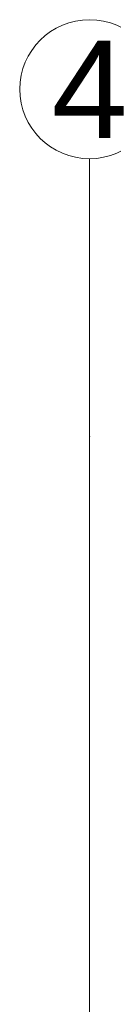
# Model space of a CAD drawing. Header units: millimetres. Extents: x -573548 to 674770, y -246895 to -89040.
# Tile 195 of 199: x 101767 to 102101, y -167581 to -164040. Entities that reach past the tile are written whole.
import ezdxf
from ezdxf.enums import TextEntityAlignment as Align

# ---------------------------------------------------------------- set-up
doc = ezdxf.new("R2010")
doc.units = ezdxf.units.MM
doc.layers.add('A.05 RZUT PODDASZA_is$0$Structural - Grid', color=8, linetype='Continuous', lineweight=9)
doc.layers.add('A.05 RZUT PODDASZA_is$0$Structural - Grid_Nr_pióra__17', color=8, linetype='Continuous', lineweight=9)
doc.styles.add('A.05 RZUT PODDASZA_is$0$STYL_AUTOMATYCZNY_1', font='Arial.ttf')

# ---------------------------------------------------------------- blocks, each defined once
blk = doc.blocks.new('A.05 RZUT PODDASZA_is$0$Standardowy znacznik osi')
at = {"layer": 'A.05 RZUT PODDASZA_is$0$Structural - Grid_Nr_pióra__17'}
for p, q in [((1000, 0), (17855.4, 0)), ((17855.4, 0), (18855.4, 0))]:
    blk.add_line(p, q, dxfattribs=at)
blk.add_circle((19105.4, 0), 250, dxfattribs=at)
blk.add_point((17855.4, 0), dxfattribs=at)
blk.add_point((17855.4, 0), dxfattribs=at)
at = {"layer": 'A.05 RZUT PODDASZA_is$0$Structural - Grid_Nr_pióra__17', "style": 'A.05 RZUT PODDASZA_is$0$STYL_AUTOMATYCZNY_1'}
for tag, p in [('AC_MarkerText_1_0', (5, -80)), ('AC_MarkerText_1_1', (19360.4, -80))]:
    blk.add_attdef(tag, text='', height=350, rotation=270, dxfattribs=at).set_placement(p, align=Align.TOP_CENTER)
blk = doc.blocks.new('A.05 RZUT PODDASZA_is')
at = {"layer": 'A.05 RZUT PODDASZA_is$0$Structural - Grid'}
ref = blk.add_blockref('A.05 RZUT PODDASZA_is$0$Standardowy znacznik osi', (101967.3, -108395.1), dxfattribs=dict(at, zscale=1000, rotation=90))
ref.add_attrib('AC_MarkerText_1_1', '4', dxfattribs={"layer": 'A.05 RZUT PODDASZA_is$0$Structural - Grid_Nr_pióra__17', "color": 20, "lineweight": 15, "true_color": 0xf73328, "height": 350, "rotation": 360, "style": 'A.05 RZUT PODDASZA_is$0$STYL_AUTOMATYCZNY_1'}).set_placement((101967.3, -89114.7), align=Align.TOP_CENTER)

msp = doc.modelspace()

# ---------------------------------------------------------------- block references
msp.add_blockref('A.05 RZUT PODDASZA_is', (49.4, -75000))

doc.saveas('drawing.dxf')
